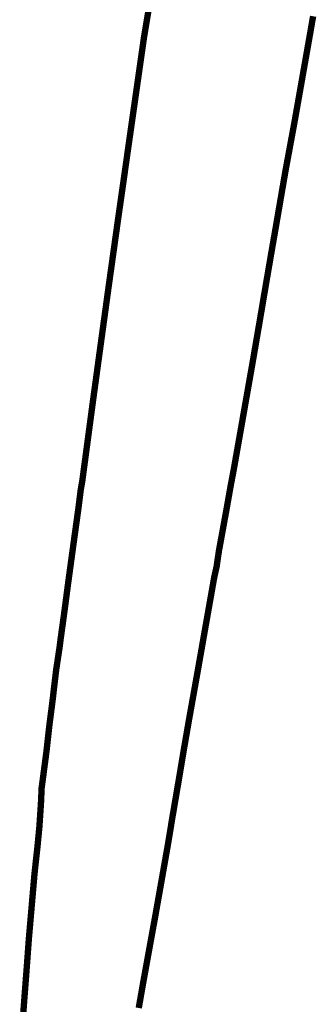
# Model space of a CAD drawing. Header units: metres. Extents: x 166223 to 168265, y 440780 to 445796.
# Tile 2 of 11: x 168084 to 168178, y 441090 to 441400. Entities that reach past the tile are written whole.
import ezdxf

# ---------------------------------------------------------------- set-up
doc = ezdxf.new("R2010")
doc.units = ezdxf.units.M
doc.header["$LTSCALE"] = 20
doc.layers.add('Beheergrens', color=10, linetype='Continuous')

msp = doc.modelspace()

# ---------------------------------------------------------------- linework, layer by layer
at = {"layer": 'Beheergrens', "const_width": 2}
for points in [[(168125.7749999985, 441407.7440000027), (168124.3720000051, 441399.2800000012), (168123.5139999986, 441394.1740000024), (168121.2985349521, 441378.624834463), (168121.1735969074, 441377.7479610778), (168115.4450000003, 441337.5420000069), (168113.6630000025, 441324.7919999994), (168113.0334915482, 441320.2926651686), (168112.8948258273, 441319.3015688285), (168112.557, 441316.8869999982), (168110.0969999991, 441298.9759999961), (168108.7669844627, 441289.2294273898), (168108.5323588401, 441287.5100522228), (168107.3240000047, 441278.6550000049), (168104.129999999, 441254.6970000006), (168103.5650000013, 441251.367999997), (168102.8680000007, 441245.7729999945), (168101.443, 441235.4800000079), (168100.2010000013, 441226.3990000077), (168099.9901616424, 441224.8380901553), (168099.5440000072, 441221.5350000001), (168098.5280000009, 441213.7600000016), (168097.3229999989, 441205.0030000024), (168096.9840000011, 441202.3180000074), (168095.8960000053, 441195.0920000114), (168095.1499999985, 441188.8439999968), (168094.8409999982, 441186.0520000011), (168093.7700000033, 441177.7280000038), (168092.7769999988, 441168.8790000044), (168092.5972569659, 441167.5238434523), (168091.318, 441157.8790000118), (168091.1020000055, 441153.0570000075), (168090.6180000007, 441145.7910000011), (168090.0199999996, 441139.5150000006), (168089.7549229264, 441137.0986013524), (168089.6070136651, 441135.7502850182), (168089.0789999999, 441130.9370000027), (168087.571043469, 441113.5434583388), (168087.5112067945, 441112.8532714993), (168087.2679999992, 441110.0480000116), (168086.811999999, 441103.719000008), (168085.6800000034, 441088.8620000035), (168085.4188451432, 441085.0533327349)], [(168145.7613023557, 441224.9134961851), (168145.8245794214, 441225.1981198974), (168145.9062298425, 441225.5653879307), (168145.9828351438, 441225.9099627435), (168146.0680348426, 441226.2931956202), (168146.1900428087, 441226.8419940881), (168146.3068189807, 441227.3672596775), (168146.3449278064, 441227.5390122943), (168146.4014931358, 441227.9282860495), (168146.4728993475, 441228.419692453), (168146.4626467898, 441228.3488863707), (168146.4617800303, 441228.3429195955), (168146.5035849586, 441228.6307220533), (168146.5451214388, 441228.9166652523), (168146.5910434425, 441229.2327990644), (168146.6225446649, 441229.4496580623), (168146.6562386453, 441229.6816123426), (168146.6874484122, 441229.8964649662), (168146.7100397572, 441230.0519870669), (168146.7438283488, 441230.2845927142), (168146.7890438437, 441230.5958627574), (168146.8223807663, 441230.8253590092), (168146.8704078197, 441231.1559625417), (168146.9007384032, 441231.3647429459), (168146.9327560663, 441231.5851363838), (168146.961488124, 441231.7829133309), (168147.0287608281, 441232.2459846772), (168147.0430000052, 441232.344000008), (168147.114716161, 441232.7367283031), (168147.2050020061, 441233.2311470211), (168147.3230266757, 441233.8774676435), (168147.3281800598, 441233.9056883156), (168147.393756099, 441234.2647924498), (168147.4647497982, 441234.6535644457), (168147.5339393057, 441235.0324564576), (168147.6044552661, 441235.4186123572), (168147.6744376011, 441235.8018459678), (168147.7625939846, 441236.2846034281), (168147.8275855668, 441236.640506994), (168147.8931107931, 441236.9993328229), (168147.9561304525, 441237.3444378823), (168148.0592743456, 441237.9092691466), (168148.1559384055, 441238.4386158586), (168148.1609342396, 441238.4659737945), (168148.2375082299, 441238.8853043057), (168148.3523971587, 441239.5144531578), (168148.4675554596, 441240.1450770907), (168148.5199990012, 441240.4322656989), (168148.6843583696, 441241.3323220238), (168148.7770938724, 441241.8401553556), (168148.8095134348, 441242.0176897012), (168148.8672170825, 441242.3336834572), (168148.9593071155, 441242.837982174), (168149.0524644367, 441243.3481254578), (168149.1270207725, 441243.7564070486), (168149.187758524, 441244.0890159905), (168149.2782019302, 441244.5842974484), (168149.3070000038, 441244.741999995), (168149.3852660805, 441245.1843470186), (168149.4652098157, 441245.6361759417), (168149.5645808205, 441246.1978045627), (168149.6698267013, 441246.7926370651), (168149.7705682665, 441247.3620118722), (168149.8401328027, 441247.7551792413), (168149.8415383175, 441247.7631229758), (168149.9443093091, 441248.3439677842), (168150.0358674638, 441248.8614394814), (168150.1562370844, 441249.5417488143), (168150.2483626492, 441250.0624274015), (168150.3260017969, 441250.5012311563), (168150.4434994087, 441251.1653084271), (168150.5258481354, 441251.6307299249), (168150.6400416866, 441252.2761331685), (168150.7230000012, 441252.7450000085), (168150.7476719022, 441252.8760383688), (168150.8889053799, 441253.6261631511), (168150.9838528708, 441254.1304519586), (168151.0666317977, 441254.5701106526), (168151.1848921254, 441255.1982195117), (168151.2922496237, 441255.7684209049), (168151.3444361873, 441256.0455962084), (168151.389547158, 441256.2851913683), (168151.458486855, 441256.6513465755), (168151.5517081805, 441257.146467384), (168151.6733225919, 441257.7923905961), (168151.7639999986, 441258.2740000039), (168151.78188245, 441258.3752388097), (168151.8000722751, 441258.4782177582), (168151.8769550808, 441258.9134781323), (168151.9904950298, 441259.5562673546), (168152.0743745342, 441260.0311384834), (168152.1489573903, 441260.4533780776), (168152.2498984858, 441261.0248408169), (168152.3373772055, 441261.520088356), (168152.4364202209, 441262.0808054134), (168152.5229660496, 441262.5707715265), (168153.9410845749, 441270.6222288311), (168154.0082639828, 441271.0044903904), (168154.1306668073, 441271.7009820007), (168154.1370669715, 441271.737399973), (168154.2795620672, 441272.5482198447), (168154.3905587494, 441273.1798087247), (168154.5290387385, 441273.9677820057), (168154.5871049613, 441274.2981880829), (168154.6138332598, 441274.4502763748), (168154.7200458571, 441275.0546430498), (168154.8367728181, 441275.7188381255), (168154.98928684, 441276.5866673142), (168155.103659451, 441277.2374657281), (168155.1781140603, 441277.6611243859), (168155.2421157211, 441278.0253040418), (168155.3360234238, 441278.5596538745), (168155.4312639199, 441279.1015875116), (168155.5398685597, 441279.7195653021), (168155.6161444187, 441280.1535870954), (168155.702127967, 441280.6428472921), (168155.7844076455, 441281.1110317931), (168155.8743379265, 441281.6227494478), (168155.9486557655, 441282.0456298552), (168156.0119945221, 441282.4060374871), (168156.0201475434, 441282.4524294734), (168156.0800043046, 441282.793024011), (168156.1859643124, 441283.3959534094), (168156.2659817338, 441283.8512653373), (168156.3476599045, 441284.3160271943), (168156.4020389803, 441284.6254528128), (168156.5179802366, 441285.2851770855), (168156.6204135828, 441285.868039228), (168156.7566996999, 441286.6435290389), (168156.8294251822, 441287.057348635), (168156.8480925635, 441287.1635690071), (168156.9518280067, 441287.7538402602), (168157.0323408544, 441288.2119712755), (168157.1360079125, 441288.8018533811), (168157.2244518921, 441289.3051137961), (168157.3045684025, 441289.760989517), (168157.3549393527, 441290.0476082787), (168157.503468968, 441290.8927655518), (168157.6201976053, 441291.5617183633), (168157.713812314, 441292.1066808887), (168157.7690480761, 441292.4282267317), (168157.8200416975, 441292.7250776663), (168157.9081988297, 441293.2382698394), (168158.0165408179, 441293.8689647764), (168158.1237960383, 441294.4933333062), (168158.1483347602, 441294.6361814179), (168158.2216698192, 441295.0630893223), (168158.3088180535, 441295.5704083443), (168158.4131074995, 441296.1775120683), (168158.4892695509, 441296.6208768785), (168158.5462556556, 441296.9526120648), (168158.6088889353, 441297.31722131), (168158.6962267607, 441297.8256440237), (168158.7895570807, 441298.3689510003), (168158.8747044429, 441298.8646223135), (168158.9324319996, 441299.2006737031), (168158.9801754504, 441299.4786043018), (168159.0544584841, 441299.911030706), (168159.1859781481, 441300.6766506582), (168159.263761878, 441301.129455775), (168159.2729097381, 441301.1827085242), (168159.3342327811, 441301.5396904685), (168159.4000484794, 441301.9228256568), (168159.4857476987, 441302.4217094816), (168159.574378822, 441302.9376609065), (168159.6490579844, 441303.3723932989), (168159.7439321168, 441303.924687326), (168159.8620000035, 441304.6120000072), (168159.9387774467, 441305.0652130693), (168160.0171503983, 441305.5278443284), (168160.0744576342, 441305.8661258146), (168160.0861810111, 441305.9353282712), (168160.1486668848, 441306.3041789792), (168160.218492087, 441306.7163533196), (168160.3126867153, 441307.2723790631), (168160.3889643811, 441307.7226419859), (168160.4434381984, 441308.0441979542), (168160.5030073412, 441308.3958313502), (168160.5791183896, 441308.8451107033), (168160.6323541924, 441309.159358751), (168160.6999174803, 441309.5581811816), (168160.7682932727, 441309.9617997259), (168160.8422346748, 441310.3982718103), (168160.9302446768, 441310.9177900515), (168161.012623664, 441311.4040686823), (168161.0949668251, 441311.8901358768), (168161.1233422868, 441312.0576346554), (168161.1681700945, 441312.3222507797), (168161.2452602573, 441312.7773098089), (168161.3473478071, 441313.3799270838), (168161.417181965, 441313.7921542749), (168161.429551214, 441313.865169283), (168161.488013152, 441314.210266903), (168161.5515793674, 441314.5854948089), (168161.6682891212, 441315.2744261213), (168161.7739957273, 441315.898406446), (168161.7974514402, 441316.0368642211), (168161.8568181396, 441316.3873026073), (168161.9513634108, 441316.9443203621), (168162.0653558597, 441317.6105207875), (168162.1439284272, 441318.0697185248), (168162.2037427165, 441318.4192881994), (168162.2897889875, 441318.922164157), (168162.3877197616, 441319.4944960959), (168162.5204350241, 441320.2701173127), (168162.631599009, 441320.9197874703), (168162.7198152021, 441321.4353450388), (168162.7826314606, 441321.8024589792), (168162.8658053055, 441322.2885477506), (168162.9553385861, 441322.8118026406), (168163.0297008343, 441323.2463942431), (168163.0348519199, 441323.2764984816), (168163.0754730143, 441323.5138983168), (168163.1358872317, 441323.8669741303), (168163.211790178, 441324.310569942), (168163.3070000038, 441324.8670000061), (168163.3823820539, 441325.3072548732), (168163.4468669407, 441325.6838668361), (168163.4899823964, 441325.935674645), (168163.5490123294, 441326.2804280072), (168163.5970572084, 441326.5610251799), (168163.6267132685, 441326.7342258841), (168163.6375873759, 441326.7977341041), (168163.6419838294, 441326.8234107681), (168163.689000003, 441327.0980000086), (168163.7431979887, 441327.4102404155), (168163.795082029, 441327.7091499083), (168163.8521302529, 441328.0378108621), (168163.8817922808, 441328.2086969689), (168163.8842417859, 441328.2228088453), (168163.9301420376, 441328.4872450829), (168164.0222169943, 441329.017698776), (168164.1055611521, 441329.497853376), (168164.1865500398, 441329.9644390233), (168164.2687798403, 441330.4381737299), (168164.3431159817, 441330.866432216), (168164.3922557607, 441331.1495317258), (168164.4348490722, 441331.3949163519), (168164.5209873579, 441331.8911682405), (168164.6062413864, 441332.3823258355), (168164.6386745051, 441332.5691764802), (168164.7900625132, 441333.4413389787), (168164.830161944, 441333.6723561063), (168164.8457473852, 441333.7621454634), (168164.9638427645, 441334.4425056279), (168165.1534329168, 441335.540039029), (168165.4319771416, 441337.1608600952), (168165.6691720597, 441338.5410736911), (168165.6747755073, 441338.5736795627), (168165.7361065, 441338.9305585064), (168165.8927826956, 441339.8422416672), (168166.0187570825, 441340.5752740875), (168166.1346078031, 441341.2493978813), (168166.2024703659, 441341.644283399), (168166.2591433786, 441341.9740580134), (168166.34871272, 441342.4952530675), (168166.4919940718, 441343.3289930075), (168166.5933222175, 441343.9186113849), (168166.6166641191, 441344.0544355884), (168166.6835033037, 441344.4433661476), (168166.7830513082, 441345.0230521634), (168166.7912156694, 441345.0704801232), (168166.8235651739, 441345.2587287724), (168166.8693812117, 441345.5249711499), (168166.8971017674, 441345.6862742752), (168166.9464731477, 441345.9735614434), (168166.9917990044, 441346.2373080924), (168167.0371994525, 441346.5014887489), (168167.0633010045, 441346.6533710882), (168167.0886283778, 441346.8007485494), (168167.1446658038, 441347.1268247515), (168167.1897101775, 441347.3889334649), (168167.2311522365, 441347.6300806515), (168167.2368701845, 441347.6633528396), (168167.264044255, 441347.8214760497), (168167.3184379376, 441348.137987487), (168167.3777047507, 441348.4828551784), (168167.4122727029, 441348.6840026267), (168167.4580178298, 441348.9501889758), (168167.5205724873, 441349.3141882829), (168167.5833752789, 441349.6796314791), (168167.6170292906, 441349.8754608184), (168167.6443026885, 441350.0341620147), (168167.6829417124, 441350.2589986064), (168167.7199617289, 441350.4744144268), (168167.7504688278, 441350.6519321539), (168167.7695565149, 441350.7630015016), (168167.8038025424, 441350.9622757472), (168167.8503084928, 441351.2328892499), (168167.9034102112, 441351.5418828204), (168167.9530960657, 441351.8309998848), (168167.9720000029, 441351.9409999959), (168168.0053975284, 441352.1217872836), (168168.0511564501, 441352.3694892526), (168168.1011475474, 441352.6401007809), (168168.1484906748, 441352.8963783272), (168168.1690228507, 441353.0075230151), (168168.1945457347, 441353.1456833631), (168168.2425642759, 441353.4056170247), (168168.3002429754, 441353.7178430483), (168168.3496885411, 441353.9855015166), (168168.3616390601, 441354.050191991), (168168.3863293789, 441354.1838454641), (168168.4207266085, 441354.370044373), (168168.462179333, 441354.594436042), (168168.5229160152, 441354.9232155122), (168168.569587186, 441355.1758556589), (168168.575363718, 441355.2071251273), (168168.6152322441, 441355.4229412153), (168168.65353477, 441355.6302802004), (168168.690690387, 441355.831410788), (168168.7274268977, 441356.0302726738), (168168.8106432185, 441356.4807388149), (168168.8390703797, 441356.634620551), (168168.875304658, 441356.8307637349), (168169.2839901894, 441359.0430579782), (168169.2879716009, 441359.0646101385), (168169.6994461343, 441361.2920017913), (168169.980603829, 441362.813963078), (168170.0394933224, 441363.1327433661), (168170.0914240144, 441363.4138542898), (168170.2621980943, 441364.3382875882), (168170.4219651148, 441365.2031375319), (168170.434217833, 441365.2694638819), (168170.8520000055, 441367.5310000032), (168170.8849963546, 441367.7182765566), (168171.1576289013, 441369.2656504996), (168171.3109137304, 441370.1356454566), (168171.7254884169, 441372.4886369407), (168171.832919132, 441373.0983788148), (168171.9738175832, 441373.8980727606), (168171.9948806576, 441374.0176199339), (168172.0799306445, 441374.5003360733), (168172.218119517, 441375.2846512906), (168172.3664782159, 441376.1266871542), (168172.4833262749, 441376.7898788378), (168172.5923491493, 441377.408657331), (168172.7058029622, 441378.0525843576), (168172.799511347, 441378.5844427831), (168172.9297587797, 441379.3236849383), (168173.0344766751, 441379.9180297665), (168173.1359230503, 441380.4938064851), (168173.2447876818, 441381.1116868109), (168173.3052285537, 441381.4547296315), (168173.4335996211, 441382.183322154), (168173.533531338, 441382.7505021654), (168173.6706415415, 441383.5286952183), (168173.8038407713, 441384.2846908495), (168173.9366815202, 441385.0386518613), (168174.0645390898, 441385.7643299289), (168174.2039228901, 441386.5554271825), (168174.3006218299, 441387.1042590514), (168174.3656486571, 441387.4733302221), (168174.4948206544, 441388.2064685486), (168174.6633672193, 441389.1630841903), (168174.7639351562, 441389.7338751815), (168174.8539715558, 441390.244892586), (168175.0078753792, 441391.1184007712), (168175.1528850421, 441391.9414286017), (168175.2360199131, 441392.4132751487), (168175.3033203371, 441392.795250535), (168175.4388738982, 441393.5646086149), (168175.5601076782, 441394.2526922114), (168175.6529763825, 441394.7797848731), (168175.699000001, 441395.0410000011), (168175.8084826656, 441395.6711789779), (168175.9084099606, 441396.2463575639), (168176.0045228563, 441396.7995805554), (168176.0830041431, 441397.2513164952), (168176.1604956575, 441397.6973553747), (168176.2692685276, 441398.3234488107), (168176.3820855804, 441398.972820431), (168176.5092756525, 441399.7049227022), (168176.604316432, 441400.251974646), (168176.6850070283, 441400.7164273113)], [(168121.8519848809, 441088.6168281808), (168121.9237999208, 441089.0270536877), (168122.0064409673, 441089.4991200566), (168122.0760179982, 441089.8965614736), (168122.1376128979, 441090.2484070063), (168122.1706651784, 441090.437209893), (168122.2017290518, 441090.6146545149), (168122.259515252, 441090.9447438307), (168122.308854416, 441091.2265814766), (168122.4040551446, 441091.770391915), (168122.4731801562, 441092.1652513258), (168122.5356447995, 441092.5220649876), (168122.6139578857, 441092.9694090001), (168122.6847887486, 441093.3740126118), (168122.7559564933, 441093.7805406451), (168122.8297127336, 441094.2018547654), (168122.8670759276, 441094.4152827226), (168122.8710096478, 441094.4377531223), (168122.9407347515, 441094.8360403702), (168123.0302185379, 441095.3471941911), (168123.0931752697, 441095.7068188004), (168123.1593069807, 441096.0845797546), (168123.210661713, 441096.3779308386), (168123.3058910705, 441096.9040052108), (168123.350990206, 441097.1528378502), (168123.4015841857, 441097.4319880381), (168123.4487343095, 441097.6921369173), (168123.4959105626, 441097.952429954), (168123.5474447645, 441098.2367677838), (168123.6033785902, 441098.5453803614), (168123.6343940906, 441098.7165071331), (168123.6855243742, 441098.9986163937), (168123.7195589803, 441099.1864009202), (168123.7698517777, 441099.4638894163), (168123.8247723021, 441099.7669110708), (168123.8249742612, 441099.7680253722), (168123.902582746, 441100.1962269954), (168123.9786278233, 441100.6158025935), (168124.0322564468, 441100.9116963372), (168124.085352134, 441101.2058416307), (168124.1262221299, 441101.4310427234), (168124.1865892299, 441101.7636763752), (168124.2278677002, 441101.9911282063), (168124.2760542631, 441102.2568408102), (168124.3306806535, 441102.5582396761), (168124.3883155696, 441102.8762379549), (168124.4231770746, 441103.0685848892), (168124.4284455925, 441103.097653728), (168124.731788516, 441104.7713358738), (168124.9836861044, 441106.1611704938), (168125.1144120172, 441106.8824453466), (168125.3196851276, 441108.0150313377), (168125.5447846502, 441109.2570086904), (168125.7665329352, 441110.4744368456), (168125.9709802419, 441111.595409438), (168126.2008494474, 441112.8557689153), (168126.4065229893, 441113.9834649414), (168126.5896862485, 441114.9877384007), (168126.8385152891, 441116.3520534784), (168127.0214520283, 441117.3740564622), (168127.2419452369, 441118.6205404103), (168127.597390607, 441120.6299309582), (168127.6362468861, 441120.8495918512), (168127.6602054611, 441120.9850335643), (168127.9757669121, 441122.7689538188), (168128.1336807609, 441123.6616664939), (168128.140221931, 441123.6986447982), (168128.2698063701, 441124.4312067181), (168128.4896586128, 441125.674067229), (168128.498003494, 441125.721242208), (168128.5209636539, 441125.8510397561), (168128.6673392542, 441126.6785248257), (168128.8617907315, 441127.7777906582), (168128.916303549, 441128.0859604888), (168128.9357198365, 441128.1957239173), (168129.1157885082, 441129.2136814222), (168129.3560629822, 441130.5719921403), (168129.4069259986, 441130.8595290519), (168129.4992970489, 441131.3817176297), (168129.7455474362, 441132.7741922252), (168129.8022725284, 441133.0958716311), (168130.0279544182, 441134.3756794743), (168130.1638665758, 441135.1464167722), (168130.2134380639, 441135.4275291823), (168130.3217382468, 441136.0416831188), (168130.5254581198, 441137.196947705), (168130.5553110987, 441137.3662394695), (168130.6375119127, 441137.8323878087), (168130.7473751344, 441138.4554055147), (168130.9044147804, 441139.3459536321), (168130.9973846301, 441139.8731715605), (168131.0336063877, 441140.0785796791), (168131.0789999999, 441140.3359999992), (168131.10568358, 441140.4991355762), (168131.1489308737, 441140.763536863), (168131.2964246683, 441141.6652707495), (168131.4372317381, 441142.5261238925), (168131.5200068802, 441143.0321868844), (168131.6711299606, 441143.956109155), (168131.7963493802, 441144.7216640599), (168131.8441503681, 441145.0139052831), (168131.9224716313, 441145.4927385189), (168132.0955508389, 441146.5508941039), (168132.2347478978, 441147.4019041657), (168132.3404369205, 441148.0480559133), (168132.3630000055, 441148.1860000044), (168132.5084581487, 441149.0396971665), (168132.635591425, 441149.7858452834), (168132.6647749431, 441149.9571240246), (168132.6775393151, 441150.0320383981), (168132.7822646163, 441150.6466735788), (168132.9337608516, 441151.5358084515), (168133.0555923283, 441152.2508401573), (168133.1553201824, 441152.8361452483), (168133.2695538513, 441153.5065852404), (168133.4004516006, 441154.2748271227), (168133.4885861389, 441154.7920907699), (168133.5831055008, 441155.3468270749), (168133.6976068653, 441156.018838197), (168133.8184241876, 441156.7279178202), (168133.8944666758, 441157.17421294), (168133.9800130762, 441157.6762866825), (168134.0956096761, 441158.3547257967), (168134.2243613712, 441159.1103724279), (168134.2470492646, 441159.2435282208), (168134.2870000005, 441159.4780000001), (168134.3031599, 441159.5747730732), (168134.3952188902, 441160.1260656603), (168134.5212223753, 441160.8806338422), (168134.6452550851, 441161.6234001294), (168134.7699148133, 441162.3699212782), (168134.8947529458, 441163.1175108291), (168134.9454544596, 441163.4211353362), (168134.9802808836, 441163.6296923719), (168135.0545173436, 441164.0742552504), (168135.1686993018, 441164.7580305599), (168135.3085806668, 441165.5957060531), (168135.4604661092, 441166.5052676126), (168135.5870935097, 441167.2635720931), (168135.6950073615, 441167.9098110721), (168135.7075975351, 441167.9852069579), (168135.7659375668, 441168.3345745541), (168135.7997840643, 441168.537263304), (168135.8819943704, 441169.0295773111), (168135.9350000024, 441169.3469999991), (168136.0245486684, 441169.8657807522), (168136.1522873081, 441170.6058068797), (168136.186450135, 441170.803721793), (168136.2407220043, 441171.1181341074), (168136.3740406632, 441171.89048687), (168136.5426704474, 441172.8674069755), (168136.6300129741, 441173.3734069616), (168136.7292875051, 441173.9485323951), (168136.8451171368, 441174.6195662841), (168136.9525157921, 441175.2417571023), (168137.0409472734, 441175.7540656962), (168137.1651287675, 441176.4734842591), (168137.289062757, 441177.1914689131), (168137.3516335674, 441177.5539593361), (168137.3723365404, 441177.6738975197), (168137.5803066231, 441178.878727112), (168137.6620000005, 441179.3520000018), (168137.7006311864, 441179.568172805), (168137.8923205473, 441180.640830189), (168137.9653004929, 441181.0492121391), (168138.079181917, 441181.6864710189), (168138.2371798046, 441182.5705973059), (168138.4685733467, 441183.8654317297), (168138.6136225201, 441184.67709947), (168138.7912786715, 441185.6712296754), (168138.9350386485, 441186.4756832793), (168138.9546772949, 441186.585577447), (168138.9964873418, 441186.8195385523), (168139.1475513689, 441187.6648642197), (168139.2651917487, 441188.3231575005), (168139.3320607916, 441188.6973440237), (168139.4939045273, 441189.6029909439), (168139.6432503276, 441190.4387017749), (168139.6597378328, 441190.5309627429), (168140.0179334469, 441192.5353576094), (168140.1999450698, 441193.553860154), (168140.2400000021, 441193.7780000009), (168140.3893764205, 441194.6284134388), (168140.5531846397, 441195.560988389), (168140.717053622, 441196.4939092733), (168140.8388243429, 441197.1871609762), (168140.8621580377, 441197.3200017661), (168140.8969988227, 441197.5183534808), (168140.9081099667, 441197.5816102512), (168141.1776430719, 441199.1160865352), (168141.3391206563, 441200.0353929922), (168141.5270162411, 441201.1050994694), (168141.6354069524, 441201.7221775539), (168141.8002354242, 441202.6605609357), (168141.9327135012, 441203.4147705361), (168141.9492846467, 441203.5091115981), (168142.0043444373, 441203.8225719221), (168142.3354332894, 441205.7074905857), (168142.3779118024, 441205.9493245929), (168142.4760754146, 441206.5081788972), (168142.7975153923, 441208.3381656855), (168142.8155105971, 441208.4406140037), (168142.8449521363, 441208.6082273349), (168143.2538155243, 441210.9310748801), (168143.2586481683, 441210.958443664), (168143.3223107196, 441211.318984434), (168143.6681766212, 441213.2777304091), (168143.6700921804, 441213.2885788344), (168143.7051890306, 441213.4873431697), (168143.9016083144, 441214.5997265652), (168144.1367063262, 441215.931159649), (168144.1518308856, 441216.0168147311), (168144.2558711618, 441216.6060270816), (168144.5206846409, 441218.1057480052), (168144.5268007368, 441218.1403854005), (168144.6056370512, 441218.5868598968), (168144.6513423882, 441218.8457034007), (168144.9548662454, 441220.5646532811), (168145.0228287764, 441220.9495462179), (168145.0514442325, 441221.1116044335), (168145.3514037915, 441222.8103685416), (168145.3601498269, 441222.8599000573), (168145.4177326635, 441223.1860095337), (168145.4363205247, 441223.2912783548), (168145.4563129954, 441223.404501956), (168145.4661339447, 441223.4601210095), (168145.4732498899, 441223.5004208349), (168145.4806136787, 441223.5421242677), (168145.4874684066, 441223.5809446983), (168145.4962046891, 441223.6304210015), (168145.5017987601, 441223.6621019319), (168145.5075127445, 441223.69446202), (168145.5148072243, 441223.7357729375), (168145.519503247, 441223.7623679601), (168145.5266005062, 441223.8025619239), (168145.53222657, 441223.8344240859), (168145.5407469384, 441223.88267757), (168145.547335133, 441223.919988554), (168145.5596426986, 441223.9896901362), (168145.5671184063, 441224.0320273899), (168145.574000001, 441224.071000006), (168145.5817535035, 441224.1058756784), (168145.5880189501, 441224.1340580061), (168145.595635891, 441224.1683194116), (168145.6018078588, 441224.1960812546), (168145.606236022, 441224.2159993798), (168145.6161136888, 441224.2604296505), (168145.624079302, 441224.2962594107), (168145.6310356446, 441224.3275494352), (168145.7622135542, 441224.917594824)]]:
    msp.add_lwpolyline(points, dxfattribs=at)

doc.saveas('drawing.dxf')
